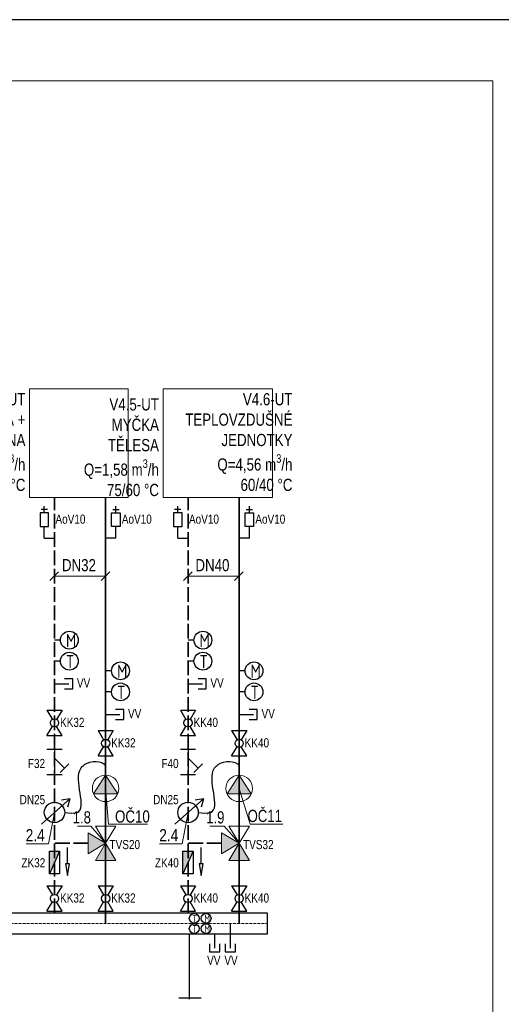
# Model space of a CAD drawing. Header units: millimetres. Extents: x -98431657 to -98227415, y -465497820 to -465456067.
# Tile 61 of 63: x -98391798 to -98387855, y -465465654 to -465457595. Entities that reach past the tile are written whole.
import ezdxf

# ---------------------------------------------------------------- set-up
doc = ezdxf.new("R2010")
doc.units = ezdxf.units.MM
doc.linetypes.add('ACAD_ISO02W100', pattern=[15, 12, -3])
doc.linetypes.add('Carkovana', pattern=[0.21, 0.15, -0.06])
doc.layers.add('AA_FORMÁTY NETISK', color=40, linetype='Continuous', plot=False)
for name, color, linetype, lineweight in [('AA_FORMÁTY TISK', 7, 'Continuous', 15), ('Kóty obecně', 7, 'Continuous', 25), ('Pasivní chlazení', 7, 'Continuous', 25), ('Standard', 7, 'Continuous', 25), ('Topení', 6, 'Continuous', 25), ('WPF 1 - vrt', 7, 'Continuous', 25), ('ZAM - POHLEDY_Pero_č.__2', 7, 'Continuous', 13), ('základ', 7, 'Continuous', 25)]:
    doc.layers.add(name, color=color, linetype=linetype, lineweight=lineweight)
doc.layers.add('URB_DOMY_skica_hatch', color=7, linetype='Continuous', lineweight=25, true_color=0x656565)
doc.styles.add('ARIAL', font='arial.ttf')
doc.styles.add('ISOCPEUR', font='isocpeur.ttf')

msp = doc.modelspace()

# ---------------------------------------------------------------- hatches: boundary and pattern name
at = {"linetype": 'ACAD_ISO02W100', "lineweight": 100}
h = msp.add_hatch(color=256, dxfattribs=at)
h.dxf.hatch_style = 1
h.paths.add_polyline_path([(-98391094.6, -465464335.5), (-98391177.9, -465464476.3), (-98391010.5, -465464476.3)])
h.paths.add_polyline_path([(-98391238.6, -465464250.3), (-98391238.6, -465464335.5), (-98391238.6, -465464420.8), (-98391094.6, -465464335.5)])
h = msp.add_hatch(color=256, dxfattribs=at)
h.dxf.hatch_style = 1
h.paths.add_polyline_path([(-98390001.3, -465464335.5), (-98390084.6, -465464476.3), (-98389917.3, -465464476.3)])
h.paths.add_polyline_path([(-98390145.4, -465464250.3), (-98390145.4, -465464335.5), (-98390145.4, -465464420.8), (-98390001.3, -465464335.5)])
h = msp.add_hatch(color=256)
h.dxf.hatch_style = 1
h.paths.add_polyline_path([(-98391471.2, -465464399.1), (-98391554.9, -465464399.1), (-98391554.9, -465464585)])
h = msp.add_hatch(color=256)
h.dxf.hatch_style = 1
h.paths.add_polyline_path([(-98390377.9, -465464399.1), (-98390461.6, -465464399.1), (-98390461.6, -465464585)])
at = {"layer": 'URB_DOMY_skica_hatch', "linetype": 'Continuous', "lineweight": 25, "true_color": 0x000000}
for points in [[(-98391094.6, -465463777.3), (-98391193.4, -465463931.4), (-98390995.8, -465463931.4)], [(-98390001.3, -465463777.3), (-98390100.1, -465463931.4), (-98389902.5, -465463931.4)]]:
    msp.add_hatch(color=18, dxfattribs=at).paths.add_polyline_path(points)

# ---------------------------------------------------------------- linework, layer by layer
at = {"layer": 'AA_FORMÁTY NETISK'}
msp.add_lwpolyline([(-98408423.7, -465457594.8), (-98408423.7, -465472544.8), (-98387423.7, -465472544.8), (-98387423.7, -465457594.8)], close=True, dxfattribs=at)
at = {"layer": 'AA_FORMÁTY TISK'}
msp.add_lwpolyline([(-98407923.7, -465458094.8), (-98407923.7, -465472044.8), (-98387923.7, -465472044.8), (-98387923.7, -465458094.8)], close=True, dxfattribs=at)
at = {"layer": 'Pasivní chlazení'}
for centre, radius in [((-98391391.4, -465462672.9), 72.9), ((-98390298.2, -465462672.9), 72.9), ((-98391391.4, -465462845.3), 72.9), ((-98390298.2, -465462845.3), 72.9), ((-98390973, -465462923.9), 72.9), ((-98389879.8, -465462923.9), 72.9), ((-98390973, -465463096.4), 72.9), ((-98389879.8, -465463096.4), 72.9), ((-98390369.2, -465464950.1), 40), ((-98390271.4, -465464950.1), 40), ((-98390369.2, -465465033.8), 40), ((-98390271.4, -465465033.8), 40)]:
    msp.add_circle(centre, radius, dxfattribs=at)
at = {"layer": 'Standard', "color": 5, "linetype": 'ACAD_ISO02W100', "lineweight": 35, "ltscale": 10}
for p, q in [((-98391513, -465464908.5), (-98391513, -465461504.2)), ((-98390419.8, -465464908.5), (-98390419.8, -465461504.2)), ((-98391238.6, -465464335.5), (-98391513, -465464335.5)), ((-98390145.4, -465464335.5), (-98390419.8, -465464335.5))]:
    msp.add_line(p, q, dxfattribs=at)
at = {"layer": 'Standard', "color": 1, "linetype": 'Continuous', "lineweight": 35}
for p, q in [((-98391094.6, -465464992.2), (-98391094.6, -465461504.2)), ((-98390001.3, -465464992.2), (-98390001.3, -465461504.2))]:
    msp.add_line(p, q, dxfattribs=at)
at = {"layer": 'Standard', "color": 0, "linetype": 'Continuous', "lineweight": 13}
for p, q in [((-98391094.6, -465463886), (-98391071.5, -465464179.2)), ((-98390001.3, -465463886), (-98389911.3, -465464179.2)), ((-98391562, -465464340.4), (-98391513, -465464083.3)), ((-98390468.7, -465464340.4), (-98390419.8, -465464083.3)), ((-98391325.5, -465464196.2), (-98391216.8, -465464196.2)), ((-98391216.8, -465464196.2), (-98391094.6, -465464335.5)), ((-98391094.6, -465464335.5), (-98391177.9, -465464194.8)), ((-98391177.9, -465464194.8), (-98391010.5, -465464194.8)), ((-98391010.5, -465464194.8), (-98391094.6, -465464335.5)), ((-98391071.5, -465464179.2), (-98390750.4, -465464179.2)), ((-98390240.8, -465464196.2), (-98390123.6, -465464196.2)), ((-98390123.6, -465464196.2), (-98390001.3, -465464335.5)), ((-98390001.3, -465464335.5), (-98390084.6, -465464194.8)), ((-98390084.6, -465464194.8), (-98389917.3, -465464194.8)), ((-98389917.3, -465464194.8), (-98390001.3, -465464335.5)), ((-98389911.3, -465464179.2), (-98389643.5, -465464179.2)), ((-98391094.6, -465464335.5), (-98391238.6, -465464250.3)), ((-98391238.6, -465464250.3), (-98391238.6, -465464335.5)), ((-98390001.3, -465464335.5), (-98390145.4, -465464250.3)), ((-98390145.4, -465464250.3), (-98390145.4, -465464335.5)), ((-98391746.1, -465464340.4), (-98391562, -465464340.4)), ((-98391094.6, -465464335.5), (-98391238.6, -465464420.8)), ((-98391238.6, -465464420.8), (-98391238.6, -465464335.5)), ((-98391094.6, -465464335.5), (-98391177.9, -465464476.3)), ((-98391010.5, -465464476.3), (-98391094.6, -465464335.5)), ((-98390652.9, -465464340.4), (-98390468.7, -465464340.4)), ((-98390001.3, -465464335.5), (-98390145.4, -465464420.8)), ((-98390145.4, -465464420.8), (-98390145.4, -465464335.5)), ((-98390001.3, -465464335.5), (-98390084.6, -465464476.3)), ((-98389917.3, -465464476.3), (-98390001.3, -465464335.5)), ((-98391177.9, -465464476.3), (-98391010.5, -465464476.3)), ((-98390084.6, -465464476.3), (-98389917.3, -465464476.3)), ((-98389769.1, -465464908.5), (-98389769.1, -465465075.9))]:
    msp.add_line(p, q, dxfattribs=at)
at = {"layer": 'Standard', "color": 0, "linetype": 'Carkovana', "lineweight": 13}
msp.add_line((-98389769.1, -465464992.2), (-98396193.2, -465464992.2), dxfattribs=at)
at = {"layer": 'Standard', "color": 0, "linetype": 'Continuous', "lineweight": 25}
msp.add_lwpolyline([(-98389769.1, -465464908.5), (-98396318.7, -465464908.5), (-98396318.7, -465465075.9), (-98389769.1, -465465075.9), (-98389769.1, -465464908.5)], close=True, dxfattribs=at)
at = {"layer": 'Topení', "color": 0, "linetype": 'Continuous', "lineweight": 13}
for p, q in [((-98391479.1, -465462114.7), (-98391550.2, -465462185.7)), ((-98391060.7, -465462114.7), (-98391131.7, -465462185.7)), ((-98390385.9, -465462114.7), (-98390456.9, -465462185.7)), ((-98389967.5, -465462114.7), (-98390038.5, -465462185.7)), ((-98391513, -465462148.5), (-98391094.6, -465462148.5)), ((-98390419.8, -465462148.5), (-98390001.3, -465462148.5))]:
    msp.add_line(p, q, dxfattribs=at)
at = {"layer": 'Topení', "color": 0, "linetype": 'Continuous', "lineweight": 25}
for p, q in [((-98391364.4, -465462989), (-98391431.4, -465462989)), ((-98391364.4, -465463072.7), (-98391364.4, -465462989)), ((-98390271.2, -465462989), (-98390338.1, -465462989)), ((-98390271.2, -465463072.7), (-98390271.2, -465462989)), ((-98391513, -465463030.9), (-98391395.8, -465463030.9)), ((-98391431.4, -465463072.7), (-98391364.4, -465463072.7)), ((-98390419.8, -465463030.9), (-98390302.6, -465463030.9)), ((-98390338.1, -465463072.7), (-98390271.2, -465463072.7)), ((-98391575.2, -465463246.2), (-98391450.8, -465463246.2)), ((-98391575.2, -465463246.2), (-98391530.2, -465463321.3)), ((-98391450.8, -465463246.2), (-98391495.8, -465463321.3)), ((-98390946, -465463240.1), (-98391012.9, -465463240.1)), ((-98390946, -465463323.8), (-98390946, -465463240.1)), ((-98390482, -465463246.2), (-98390357.5, -465463246.2)), ((-98390482, -465463246.2), (-98390437, -465463321.3)), ((-98390357.5, -465463246.2), (-98390402.6, -465463321.3)), ((-98389852.7, -465463240.1), (-98389919.7, -465463240.1)), ((-98389852.7, -465463323.8), (-98389852.7, -465463240.1)), ((-98391094.6, -465463281.9), (-98390977.4, -465463281.9)), ((-98391012.9, -465463323.8), (-98390946, -465463323.8)), ((-98390001.3, -465463281.9), (-98389884.2, -465463281.9)), ((-98389919.7, -465463323.8), (-98389852.7, -465463323.8)), ((-98391575.2, -465463453.8), (-98391530.2, -465463378.7)), ((-98391450.8, -465463453.8), (-98391495.8, -465463378.7)), ((-98390482, -465463453.8), (-98390437, -465463378.7)), ((-98390357.5, -465463453.8), (-98390402.6, -465463378.7)), ((-98391575.2, -465463453.8), (-98391450.8, -465463453.8)), ((-98391156.8, -465463413.6), (-98391032.3, -465463413.6)), ((-98391156.8, -465463413.6), (-98391111.8, -465463488.7)), ((-98391032.3, -465463413.6), (-98391077.4, -465463488.7)), ((-98390482, -465463453.8), (-98390357.5, -465463453.8)), ((-98390063.5, -465463413.6), (-98389939.1, -465463413.6)), ((-98390063.5, -465463413.6), (-98390018.5, -465463488.7)), ((-98389939.1, -465463413.6), (-98389984.1, -465463488.7)), ((-98391575.2, -465463564.3), (-98391450.8, -465463564.3)), ((-98391513, -465463564.3), (-98391513, -465463771.8)), ((-98391156.8, -465463621.1), (-98391111.8, -465463546.1)), ((-98391032.3, -465463621.1), (-98391077.4, -465463546.1)), ((-98390482, -465463564.3), (-98390357.5, -465463564.3)), ((-98390419.8, -465463564.3), (-98390419.8, -465463771.8)), ((-98390063.5, -465463621.1), (-98390018.5, -465463546.1)), ((-98389939.1, -465463621.1), (-98389984.1, -465463546.1)), ((-98391513, -465463637.9), (-98391430.2, -465463720.7)), ((-98391156.8, -465463621.1), (-98391032.3, -465463621.1)), ((-98390419.8, -465463637.9), (-98390336.9, -465463720.7)), ((-98390063.5, -465463621.1), (-98389939.1, -465463621.1)), ((-98391430.2, -465463720.7), (-98391465.7, -465463756.2)), ((-98391430.2, -465463720.7), (-98391394.7, -465463685.2)), ((-98390336.9, -465463720.7), (-98390372.4, -465463756.2)), ((-98390336.9, -465463720.7), (-98390301.4, -465463685.2)), ((-98391575.2, -465463771.8), (-98391450.8, -465463771.8)), ((-98390482, -465463771.8), (-98390357.5, -465463771.8)), ((-98391620.7, -465464179.2), (-98391386.6, -465463971.8)), ((-98391386.6, -465463971.8), (-98391455.5, -465463982.4)), ((-98391386.6, -465463971.8), (-98391405.5, -465464038.9)), ((-98390527.5, -465464179.2), (-98390293.3, -465463971.8)), ((-98390293.3, -465463971.8), (-98390362.3, -465463982.4)), ((-98390293.3, -465463971.8), (-98390362.3, -465463982.4)), ((-98390293.3, -465463971.8), (-98390312.2, -465464038.9)), ((-98391575.2, -465464683.5), (-98391450.8, -465464683.5)), ((-98391575.2, -465464683.5), (-98391530.2, -465464758.6)), ((-98391450.8, -465464683.5), (-98391495.8, -465464758.6)), ((-98391156.8, -465464683.5), (-98391032.3, -465464683.5)), ((-98391156.8, -465464683.5), (-98391111.8, -465464758.6)), ((-98391032.3, -465464683.5), (-98391077.4, -465464758.6)), ((-98390482, -465464683.5), (-98390357.5, -465464683.5)), ((-98390482, -465464683.5), (-98390437, -465464758.6)), ((-98390357.5, -465464683.5), (-98390402.6, -465464758.6)), ((-98390063.5, -465464683.5), (-98389939.1, -465464683.5)), ((-98390063.5, -465464683.5), (-98390018.5, -465464758.6)), ((-98389939.1, -465464683.5), (-98389984.1, -465464758.6)), ((-98391575.2, -465464891), (-98391530.2, -465464816)), ((-98391450.8, -465464891), (-98391495.8, -465464816)), ((-98391156.8, -465464891), (-98391111.8, -465464816)), ((-98391032.3, -465464891), (-98391077.4, -465464816)), ((-98390482, -465464891), (-98390437, -465464816)), ((-98390357.5, -465464891), (-98390402.6, -465464816)), ((-98390063.5, -465464891), (-98390018.5, -465464816)), ((-98389939.1, -465464891), (-98389984.1, -465464816)), ((-98391575.2, -465464891), (-98391450.8, -465464891)), ((-98391156.8, -465464891), (-98391032.3, -465464891)), ((-98390482, -465464891), (-98390357.5, -465464891)), ((-98390063.5, -465464891), (-98389939.1, -465464891)), ((-98390073.6, -465464992.2), (-98390073.6, -465465193.1)), ((-98390409.4, -465465075.9), (-98390409.4, -465465611.5)), ((-98390201.8, -465465075.9), (-98390201.8, -465465193.1)), ((-98390243.6, -465465157.6), (-98390243.6, -465465224.5)), ((-98390159.9, -465465224.5), (-98390159.9, -465465157.6)), ((-98390115.4, -465465157.6), (-98390115.4, -465465224.5)), ((-98390031.7, -465465224.5), (-98390031.7, -465465157.6)), ((-98390243.6, -465465224.5), (-98390159.9, -465465224.5)), ((-98390115.4, -465465224.5), (-98390031.7, -465465224.5)), ((-98390496.3, -465465600.3), (-98390312.2, -465465600.3))]:
    msp.add_line(p, q, dxfattribs=at)
for points in [[(-98391464.4, -465462672.9), (-98391513, -465462672.9)], [(-98390371.1, -465462672.9), (-98390419.8, -465462672.9)], [(-98391464.4, -465462845.3), (-98391513, -465462845.3)], [(-98390371.1, -465462845.3), (-98390419.8, -465462845.3)], [(-98391045.9, -465462923.9), (-98391094.6, -465462923.9)], [(-98389952.7, -465462923.9), (-98390001.3, -465462923.9)], [(-98391045.9, -465463096.4), (-98391094.6, -465463096.4)], [(-98389952.7, -465463096.4), (-98390001.3, -465463096.4)]]:
    msp.add_lwpolyline(points, dxfattribs=at)
for centre, radius in [((-98391513, -465463350), 33.5), ((-98390419.8, -465463350), 33.5), ((-98391094.6, -465463517.4), 33.5), ((-98390001.3, -465463517.4), 33.5), ((-98391513, -465464083.3), 83.7), ((-98390419.8, -465464083.3), 83.7), ((-98391513, -465464787.3), 33.5), ((-98391094.6, -465464787.3), 33.5), ((-98390419.8, -465464787.3), 33.5), ((-98390001.3, -465464787.3), 33.5)]:
    msp.add_circle(centre, radius, dxfattribs=at)
at = {"layer": 'Topení', "color": 0, "linetype": 'Continuous', "lineweight": 25, "start_tangent": (1.156269, -0.124047), "end_tangent": (0.658422, -1.140822)}
for points in [[(-98391429.3, -465464083.3), (-98391328.9, -465464083.3), (-98391295.8, -465463718.9), (-98391267.3, -465463691.7), (-98391094.6, -465463702.5)], [(-98390336.1, -465464083.3), (-98390235.7, -465464083.3), (-98390202.5, -465463718.9), (-98390174.1, -465463691.7), (-98390001.3, -465463702.5)]]:
    msp.add_spline(points, degree=3, dxfattribs=at)
at = {"layer": 'WPF 1 - vrt'}
for p, q in [((-98391596.7, -465461838.6), (-98391596.7, -465461789.5)), ((-98391010.9, -465461838.6), (-98391010.9, -465461789.5)), ((-98390503.5, -465461838.6), (-98390503.5, -465461789.5)), ((-98389917.6, -465461838.6), (-98389917.6, -465461789.5)), ((-98391596.7, -465461838.6), (-98391513, -465461838.6)), ((-98391010.9, -465461838.6), (-98391094.6, -465461838.6)), ((-98390503.5, -465461838.6), (-98390419.8, -465461838.6)), ((-98389917.6, -465461838.6), (-98390001.3, -465461838.6))]:
    msp.add_line(p, q, dxfattribs=at)
at = {"layer": 'ZAM - POHLEDY_Pero_č.__2', "color": 0, "linetype": 'Continuous', "lineweight": 13}
for p, q in [((-98391094.6, -465463777.3), (-98391193.4, -465463931.4)), ((-98390995.8, -465463931.4), (-98391094.6, -465463777.3)), ((-98390001.3, -465463777.3), (-98390100.1, -465463931.4)), ((-98389902.5, -465463931.4), (-98390001.3, -465463777.3)), ((-98391193.4, -465463931.4), (-98390995.8, -465463931.4)), ((-98390100.1, -465463931.4), (-98389902.5, -465463931.4))]:
    msp.add_line(p, q, dxfattribs=at)
for points in [[(-98391717.9, -465460617.1), (-98390909.4, -465460617.1), (-98390909.4, -465461504.2), (-98391717.9, -465461504.2), (-98391717.9, -465460617.1)], [(-98390624.7, -465460617.1), (-98389729.5, -465460617.1), (-98389729.5, -465461504.2), (-98390624.7, -465461504.2), (-98390624.7, -465460617.1)]]:
    msp.add_lwpolyline(points, close=True, dxfattribs=at)
for centre in [(-98391094.6, -465463886), (-98390001.3, -465463886)]:
    msp.add_circle(centre, 108.7, dxfattribs=at)
at = {"layer": 'základ'}
for p, q in [((-98391571.3, -465461602.5), (-98391623.6, -465461602.5)), ((-98391596.7, -465461632.3), (-98391596.7, -465461577.1)), ((-98391036.3, -465461602.5), (-98390984, -465461602.5)), ((-98391010.9, -465461632.3), (-98391010.9, -465461577.1)), ((-98390478, -465461602.5), (-98390530.3, -465461602.5)), ((-98390503.5, -465461632.3), (-98390503.5, -465461577.1)), ((-98389943.1, -465461602.5), (-98389890.8, -465461602.5)), ((-98389917.6, -465461632.3), (-98389917.6, -465461577.1)), ((-98391596.7, -465461789.5), (-98391596.7, -465461741.9)), ((-98391010.9, -465461789.5), (-98391010.9, -465461741.9)), ((-98390503.5, -465461789.5), (-98390503.5, -465461741.9)), ((-98389917.6, -465461789.5), (-98389917.6, -465461741.9)), ((-98391406.3, -465464503.8), (-98391406.3, -465464369.2)), ((-98390313.1, -465464503.8), (-98390313.1, -465464369.2)), ((-98391471.2, -465464399.1), (-98391554.9, -465464585)), ((-98390377.9, -465464399.1), (-98390461.6, -465464585))]:
    msp.add_line(p, q, dxfattribs=at)
for points in [[(-98391562.3, -465461632.3), (-98391631.1, -465461632.3), (-98391631.1, -465461741.9), (-98391562.3, -465461741.9), (-98391562.3, -465461632.3)], [(-98391045.3, -465461632.3), (-98390976.4, -465461632.3), (-98390976.4, -465461741.9), (-98391045.3, -465461741.9), (-98391045.3, -465461632.3)], [(-98390469, -465461632.3), (-98390537.9, -465461632.3), (-98390537.9, -465461741.9), (-98390469, -465461741.9), (-98390469, -465461632.3)], [(-98389952.1, -465461632.3), (-98389883.2, -465461632.3), (-98389883.2, -465461741.9), (-98389952.1, -465461741.9), (-98389952.1, -465461632.3)], [(-98391554.9, -465464399.1), (-98391471.2, -465464399.1), (-98391471.2, -465464585), (-98391554.9, -465464585), (-98391554.9, -465464399.1)], [(-98390461.6, -465464399.1), (-98390377.9, -465464399.1), (-98390377.9, -465464585), (-98390461.6, -465464585), (-98390461.6, -465464399.1)], [(-98391390.4, -465464503.8), (-98391422.2, -465464503.8), (-98391406.3, -465464599.2), (-98391390.4, -465464503.8)], [(-98390297.2, -465464503.8), (-98390329, -465464503.8), (-98390313.1, -465464599.2), (-98390297.2, -465464503.8)]]:
    msp.add_lwpolyline(points, close=True, dxfattribs=at)

# ---------------------------------------------------------------- texts
at = {"layer": 'Kóty obecně', "color": 0, "linetype": 'Continuous', "lineweight": 35, "attachment_point": 9, "style": 'ARIAL'}
for s, insert, char_height, width in [('\\A1;{\\fArial|b0|i0|c238|p34;\\W0.78;V4.4-UT\\PCHODBA + \\POBROBNA\\PQ=2,70 m\\H0.7x;\\S3^ ;\\H1.42857x;/h\\P60/40 °C}', (-98391751.3, -465461453.5), 100, 1042.9), ('\\A1;{\\fArial|b0|i0|c238|p34;\\W0.78;V4.6-UT\\PTEPLOVZDUŠNÉ\\PJEDNOTKY\\PQ=4,56 m\\H0.7x;\\S3^ ;\\H1.42857x;/h\\P60/40 °C}', (-98389564.8, -465461453.5), 100, 1042.9), ('\\A1;{\\fArial|b0|i0|c238|p34;\\W0.78;V4.5-UT\\PMYČKA\\PTĚLESA\\PQ=1,58 m\\H0.7x;\\S3^ ;\\H1.42857x;/h\\P75/60 °C}', (-98390658, -465461495.5), 100, 1042.9), ('{\\fArial|b0|i0|c238|p34;\\W0.78;AoV10}', (-98391259.8, -465461721.2), 75, 338.44), ('{\\fArial|b0|i0|c238|p34;\\W0.78;AoV10}', (-98390716.7, -465461721.2), 75, 338.44), ('{\\fArial|b0|i0|c238|p34;\\W0.78;AoV10}', (-98390166.6, -465461721.2), 75, 338.44), ('{\\fArial|b0|i0|c238|p34;\\W0.78;AoV10}', (-98389623.5, -465461721.2), 75, 338.44), ('{\\fArial|b0|i0|c238|p34;\\W0.78;DN32}', (-98391174, -465462110.7), 100, 338.44), ('{\\fArial|b0|i0|c238|p34;\\W0.78;DN40}', (-98390080.8, -465462110.7), 100, 338.44), ('{\\fArial|b0|i0|c238|p34;\\W0.78;VV}', (-98391220.6, -465463060.6), 75, 338.44), ('{\\fArial|b0|i0|c238|p34;\\W0.78;VV}', (-98390127.4, -465463060.6), 75, 338.44), ('{\\fArial|b0|i0|c238|p34;\\W0.78;VV}', (-98390802.2, -465463311.7), 75, 338.44), ('{\\fArial|b0|i0|c238|p34;\\W0.78;VV}', (-98389709, -465463311.7), 75, 338.44), ('{\\fArial|b0|i0|c238|p34;\\W0.78;KK32}', (-98391267.8, -465463384.3), 75, 338.44), ('{\\fArial|b0|i0|c238|p34;\\W0.78;KK40}', (-98390174.6, -465463384.3), 75, 338.44), ('{\\fArial|b0|i0|c238|p34;\\W0.78;KK32}', (-98390849.4, -465463551.7), 75, 338.44), ('{\\fArial|b0|i0|c238|p34;\\W0.78;KK40}', (-98389756.1, -465463551.7), 75, 338.44), ('{\\fArial|b0|i0|c238|p34;\\W0.78;F32}', (-98391590.1, -465463721.1), 75, 338.44), ('{\\fArial|b0|i0|c238|p34;\\W0.78;F40}', (-98390496.9, -465463721.1), 75, 338.44), ('{\\fArial|b0|i0|c238|p34;\\W0.78;DN25}', (-98391589.5, -465464016.9), 75, 338.44), ('{\\fArial|b0|i0|c238|p34;\\W0.78;DN25}', (-98390496.8, -465464016.9), 75, 338.44), ('\\W0.78;OČ10', (-98390732.8, -465464167.5), 100, 389.65), ('\\W0.77;OČ11', (-98389651.1, -465464163.2), 100, 416.488), ('\\W0.77;1.8', (-98391214.8, -465464175), 100, 244.017), ('\\W0.77;1.9', (-98390121.6, -465464175), 100, 244.017), ('\\W0.80;2.4', (-98391593.5, -465464319.2), 100, 245.914), ('\\W0.80;2.4', (-98390499.9, -465464319.2), 100, 245.914), ('{\\fArial|b0|i0|c238|p34;\\W0.78;TVS20}', (-98390812.6, -465464384.6), 75, 338.44), ('{\\fArial|b0|i0|c238|p34;\\W0.78;TVS32}', (-98389719.4, -465464384.6), 75, 338.44), ('{\\fArial|b0|i0|c238|p34;\\W0.78;ZK32}', (-98391588.9, -465464533.6), 75, 338.44), ('{\\fArial|b0|i0|c238|p34;\\W0.78;ZK40}', (-98390495.6, -465464533.6), 75, 338.44), ('{\\fArial|b0|i0|c238|p34;\\W0.78;KK32}', (-98391267.8, -465464821.6), 75, 338.44), ('{\\fArial|b0|i0|c238|p34;\\W0.78;KK32}', (-98390849.4, -465464821.6), 75, 338.44), ('{\\fArial|b0|i0|c238|p34;\\W0.78;KK40}', (-98390174.6, -465464821.6), 75, 338.44), ('{\\fArial|b0|i0|c238|p34;\\W0.78;KK40}', (-98389756.1, -465464821.6), 75, 338.44), ('{\\fArial|b0|i0|c238|p34;\\W0.78;VV}', (-98390154.3, -465465331.6), 75, 338.44), ('{\\fArial|b0|i0|c238|p34;\\W0.78;VV}', (-98390013.3, -465465330.8), 75, 338.44)]:
    msp.add_mtext(s, dxfattribs=dict(at, insert=insert, char_height=char_height, width=width))
at = {"layer": 'Kóty obecně', "color": 0, "linetype": 'Continuous', "lineweight": 18, "attachment_point": 7, "style": 'ISOCPEUR'}
for s, insert, char_height, width in [('{\\fISOCPEUR|b0|i0|c238|p34;\\W0.8;\\C7;M}', (-98391419.5, -465462730.7), 108.501, 120.436), ('{\\fISOCPEUR|b0|i0|c238|p34;\\W0.8;\\C7;M}', (-98390326.3, -465462730.7), 108.501, 120.436), ('{\\fISOCPEUR|b0|i0|c238|p34;\\W0.8;\\C7;T}', (-98391419.5, -465462903.1), 108.501, 120.436), ('{\\fISOCPEUR|b0|i0|c238|p34;\\W0.8;\\C7;T}', (-98390326.3, -465462903.1), 108.501, 120.436), ('{\\fISOCPEUR|b0|i0|c238|p34;\\W0.8;\\C7;M}', (-98391001.1, -465462981.8), 108.501, 120.436), ('{\\fISOCPEUR|b0|i0|c238|p34;\\W0.8;\\C7;M}', (-98389907.8, -465462981.8), 108.501, 120.436), ('{\\fISOCPEUR|b0|i0|c238|p34;\\W0.8;\\C7;T}', (-98391001.1, -465463154.2), 108.501, 120.436), ('{\\fISOCPEUR|b0|i0|c238|p34;\\W0.8;\\C7;T}', (-98389907.8, -465463154.2), 108.501, 120.436), ('{\\fISOCPEUR|b0|i0|c238|p34;\\W0.8;\\C7;T}', (-98390384.6, -465464981.8), 59.526, 66.073), ('{\\fISOCPEUR|b0|i0|c238|p34;\\W0.8;\\C7;M}', (-98390286.8, -465464981.8), 59.526, 66.073), ('{\\fISOCPEUR|b0|i0|c238|p34;\\W0.8;\\C7;T}', (-98390384.6, -465465065.5), 59.526, 66.073), ('{\\fISOCPEUR|b0|i0|c238|p34;\\W0.8;\\C7;M}', (-98390286.8, -465465065.5), 59.526, 66.073)]:
    msp.add_mtext(s, dxfattribs=dict(at, insert=insert, char_height=char_height, width=width))

doc.saveas('drawing.dxf')
